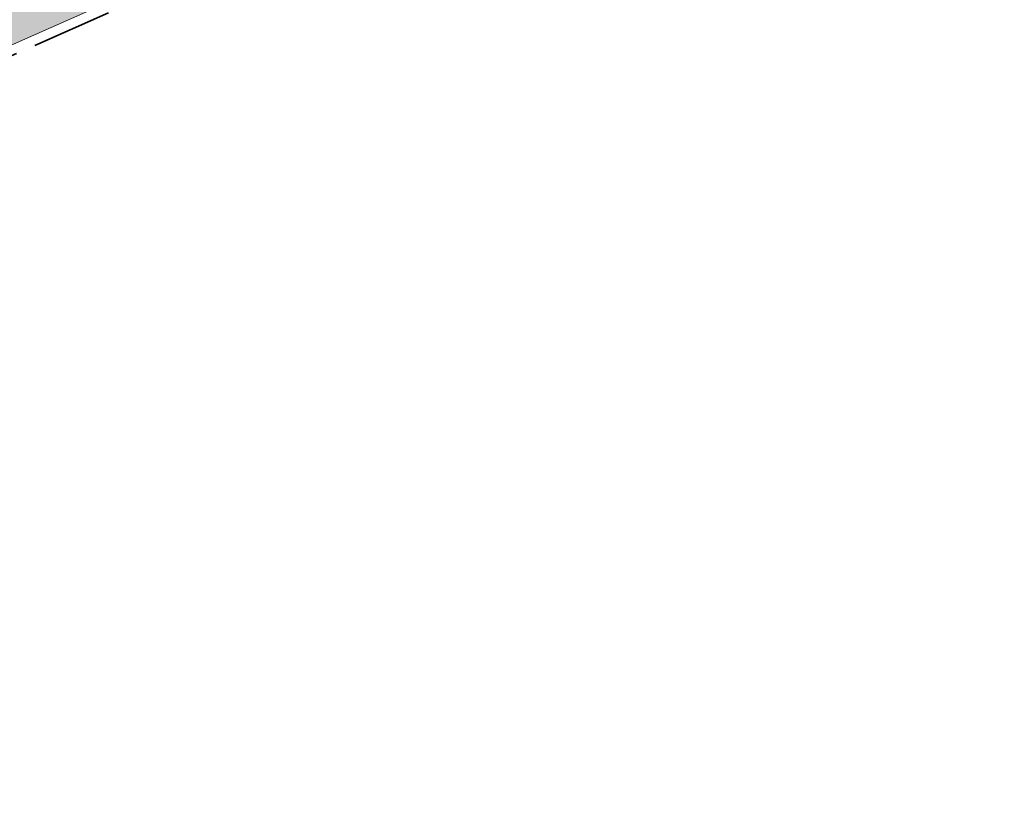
# Model space of a CAD drawing. Header units: metres. Extents: x 196651 to 397723, y 354703 to 710691.
# Tile 100 of 256: x 197782 to 197791, y 356087 to 356095. Entities that reach past the tile are written whole.
import ezdxf

# ---------------------------------------------------------------- set-up
doc = ezdxf.new("R2010")
doc.units = ezdxf.units.M
doc.header["$MEASUREMENT"] = 0
doc.linetypes.add('VH-OPSLUITBAND_100X200', pattern=[16, 8, -2, 4, -2])
for name, color, linetype, lineweight in [('N-WE-VH-KANTOPSLUITING_OPSLUITBAND_100X200-G', 5, 'VH-OPSLUITBAND_100X200', 35), ('N-WE-VH-KANTVERHARDING-G', 1, 'Continuous', 5), ('N-WE-VH-VERHARDING_TEGEL-A', 252, 'Continuous', 5)]:
    doc.layers.add(name, color=color, linetype=linetype, lineweight=lineweight)

msp = doc.modelspace()

# ---------------------------------------------------------------- hatches: boundary and pattern name
at = {"layer": 'N-WE-VH-VERHARDING_TEGEL-A'}
h = msp.add_hatch(dxfattribs=at)
h.set_pattern_fill('AVH-TEGEL_300X300_HALFST', color=256, scale=2, angle=23, style=0, pattern_type=2)
h.set_pattern_definition([(23, (0, 0), (0.43508357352, 0.51059013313), [0.6, -0.6]), (113, (0, 0), (-0.5523029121, -0.2344386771), [])])
edge = h.paths.add_edge_path()
edge.add_line((197744.3572, 356080.9898), (197712.9872, 356069.9469))
edge.add_line((197712.9872, 356069.9469), (197713.535, 356068.3905))
edge.add_line((197713.535, 356068.3905), (197744.9051, 356079.4334))
edge.add_arc((197726.9081, 356130.5582), 54.2, 289.39314, 291.60079)
edge.add_line((197746.8611, 356080.1646), (197766.2646, 356087.8473))
edge.add_arc((197746.3116, 356138.2409), 54.2, 291.60079, 293.87385)
edge.add_line((197768.2476, 356088.6784), (197799.8383, 356102.6602))
edge.add_arc((197777.9022, 356152.2227), 54.2, 293.87385, 297.69601)
edge.add_line((197803.0933, 356104.2326), (197818.0521, 356112.0849))
edge.add_arc((197839.339, 356071.5323), 45.8, 113.54944, 117.69601, ccw=False)
edge.add_arc((197874.099, 355991.7781), 132.8, 101.831543, 113.549444, ccw=False)
edge.add_line((197846.8704, 356121.7567), (197846.5358, 356123.3724))
edge.add_arc((197874.099, 355991.7781), 134.45, 101.829929, 113.549444)
edge.add_arc((197839.339, 356071.5323), 47.45, 113.54944, 117.69601)
edge.add_line((197817.2852, 356113.5458), (197802.3264, 356105.6936))
edge.add_arc((197777.9022, 356152.2227), 52.55, 293.87385, 297.69601, ccw=False)
edge.add_line((197799.1705, 356104.169), (197767.5798, 356090.1872))
edge.add_arc((197746.3116, 356138.2409), 52.55, 291.60079, 293.87385, ccw=False)
edge.add_line((197765.6572, 356089.3814), (197746.2537, 356081.6988))
edge.add_arc((197726.9081, 356130.5582), 52.55, 289.39314, 291.60079, ccw=False)

# ---------------------------------------------------------------- linework, layer by layer
at = {"layer": 'N-WE-VH-KANTOPSLUITING_OPSLUITBAND_100X200-G', "ltscale": 0.1, "flags": 128}
msp.add_lwpolyline([(197713.0901, 356068.1279), (197744.9383, 356079.3391, 0.009633), (197746.8979, 356080.0717), (197766.3014, 356087.7543, 0.009918), (197768.2881, 356088.5869), (197799.8787, 356102.5687, 0.016679), (197803.1398, 356104.1441), (197818.0986, 356111.9963, -0.018095), (197821.08, 356113.4262, -0.051431), (197847.0244, 356121.6867), (197850.3131, 356122.3721)], format="xyb", dxfattribs=at)
at = {"layer": 'N-WE-VH-KANTVERHARDING-G', "flags": 128}
msp.add_lwpolyline([(197713.5256, 356068.3872), (197744.9051, 356079.4334, 0.009633), (197746.8611, 356080.1646), (197766.2646, 356087.8473, 0.009918), (197768.2476, 356088.6784), (197799.8383, 356102.6602, 0.016679), (197803.0933, 356104.2326), (197818.0521, 356112.0849, -0.018095), (197821.0401, 356113.5179, -0.051431), (197847.004, 356121.7846), (197850.2927, 356122.47)], format="xyb", dxfattribs=at)

doc.saveas('drawing.dxf')
